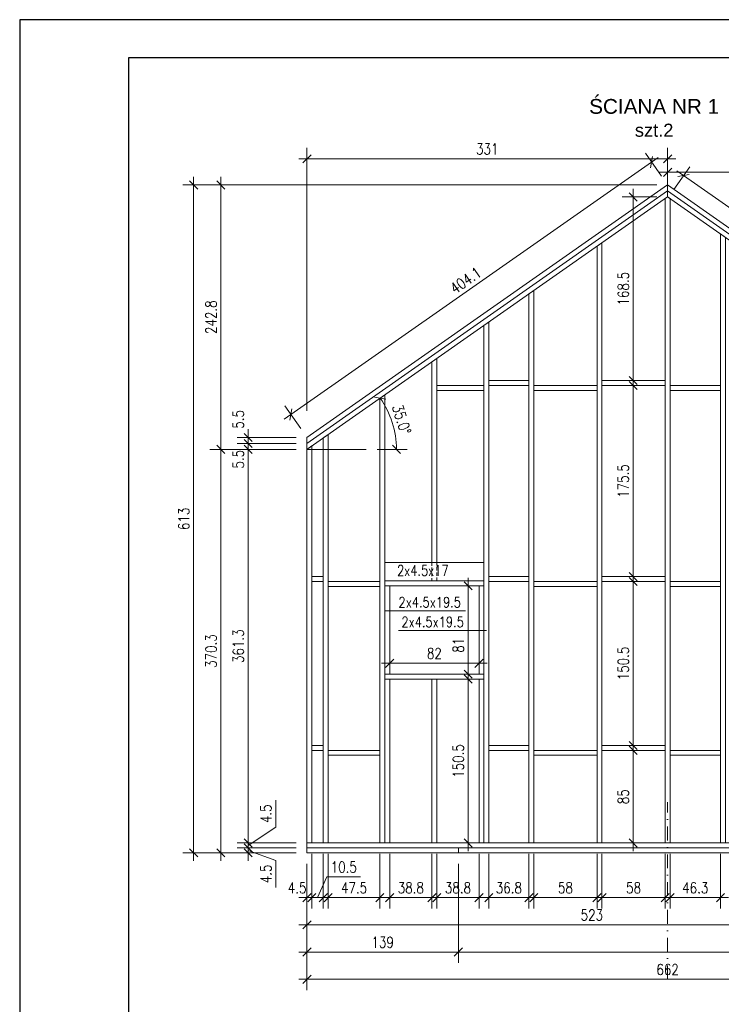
# Model space of a CAD drawing. Header units: inches. Extents: x 58893 to 70341, y -37691 to -31625.
# Tile 22 of 34: x 63440 to 64084, y -34602 to -33698. Entities that reach past the tile are written whole.
import ezdxf

# ---------------------------------------------------------------- set-up
doc = ezdxf.new("R2010")
doc.units = ezdxf.units.IN
doc.header["$MEASUREMENT"] = 0
doc.linetypes.add('DASHDOT', pattern=[25.4, 12.7, -6.35, 0, -6.35])
doc.linetypes.add('DASHED', pattern=[19.05, 12.7, -6.35])
doc.layers.add('_tabelka', color=4, linetype='Continuous')
for name, color, linetype, lineweight in [('Drewno', 2, 'Continuous', 20), ('Opisy', 4, 'Continuous', 20), ('Osie', 6, 'DASHDOT', 15), ('WYMIARY', 6, 'Continuous', 15)]:
    doc.layers.add(name, color=color, linetype=linetype, lineweight=lineweight)
doc.styles.add('1. Simplex', font='simplex.shx', dxfattribs={"width": 0.8})
doc.styles.add('Arial', font='arial.ttf')
doc.dimstyles.new('1_50', dxfattribs={"dimscale": 50, "dimtxt": 0.2, "dimasz": 0.15, "dimexe": 0.2, "dimexo": 0.2, "dimgap": 0.08, "dimtad": 1, "dimdec": 1, "dimzin": 9, "dimdsep": 46, "dimtxsty": '1. Simplex', "dimblk": 'OBLIQUE', "dimcen": 0.15, "dimdle": 0.15, "dimclrd": 256, "dimclre": 256, "dimclrt": 4, "dimadec": 1, "dimazin": 0, "dimtfac": 1, "dimtdec": 0, "dimtmove": 1, "dimatfit": 3, "dimfxl": 1, "dimlwd": -1, "dimlwe": -1, "dimarcsym": 0})

# ---------------------------------------------------------------- blocks, each defined once
blk = doc.blocks.new('_Oblique')
at = {"color": 0, "linetype": 'ByBlock', "lineweight": -2}
blk.add_line((-0.5, -0.5), (0.5, 0.5), dxfattribs=at)
blk = doc.blocks.new('*D311')
at = {"layer": 'Defpoints', "color": 0, "transparency": 16777216}
for p in [(63708.15, -34454.12), (63718.65, -34454.12), (63718.65, -34504.24)]:
    blk.add_point(p, dxfattribs=at)
at = {"layer": 'WYMIARY', "transparency": 16777216}
for p, q in [((63708.15, -34464.12), (63708.15, -34514.24)), ((63718.65, -34464.12), (63718.65, -34514.24)), ((63713.4, -34504.24), (63722.02, -34485.24)), ((63722.02, -34485.24), (63752.88, -34485.24)), ((63700.65, -34504.24), (63726.15, -34504.24))]:
    blk.add_line(p, q, dxfattribs=at)
at = {"layer": 'WYMIARY', "transparency": 16777216, "xscale": 7.5, "yscale": 7.5, "zscale": 7.5, "rotation": 180}
blk.add_blockref('_Oblique', (63708.15, -34504.24), dxfattribs=at)
at = {"layer": 'WYMIARY', "transparency": 16777216, "xscale": 7.5, "yscale": 7.5, "zscale": 7.5}
blk.add_blockref('_Oblique', (63718.65, -34504.24), dxfattribs=at)
at = {"layer": 'WYMIARY', "color": 4, "transparency": 16777216, "insert": (63737.45, -34476.24), "char_height": 10, "attachment_point": 5, "style": '1. Simplex'}
blk.add_mtext('10.5', dxfattribs=at)
blk = doc.blocks.new('*D312')
at = {"layer": 'Defpoints', "color": 0, "transparency": 16777216}
for p in [(63708.15, -34454.12), (63703.65, -34463.12), (63703.65, -34504.24)]:
    blk.add_point(p, dxfattribs=at)
at = {"layer": 'WYMIARY', "transparency": 16777216}
for p, q in [((63708.15, -34464.12), (63708.15, -34514.24)), ((63703.65, -34473.12), (63703.65, -34514.24)), ((63703.65, -34504.24), (63696.15, -34504.24)), ((63708.15, -34504.24), (63703.65, -34504.24)), ((63708.15, -34504.24), (63715.65, -34504.24))]:
    blk.add_line(p, q, dxfattribs=at)
at = {"layer": 'WYMIARY', "transparency": 16777216, "xscale": 7.5, "yscale": 7.5, "zscale": 7.5}
blk.add_blockref('_Oblique', (63703.65, -34504.24), dxfattribs=at)
at = {"layer": 'WYMIARY', "transparency": 16777216, "xscale": 7.5, "yscale": 7.5, "zscale": 7.5, "rotation": 180}
blk.add_blockref('_Oblique', (63708.15, -34504.24), dxfattribs=at)
at = {"layer": 'WYMIARY', "color": 4, "transparency": 16777216, "insert": (63694.65, -34495.24), "char_height": 10, "attachment_point": 5, "style": '1. Simplex'}
blk.add_mtext('4.5', dxfattribs=at)
blk = doc.blocks.new('*D313')
at = {"layer": 'Defpoints', "color": 0, "transparency": 16777216}
for p in [(64226.65, -34458.62), (63703.65, -34463.12), (63703.65, -34529.24)]:
    blk.add_point(p, dxfattribs=at)
at = {"layer": 'WYMIARY', "transparency": 16777216}
for p, q in [((64226.65, -34468.62), (64226.65, -34539.24)), ((63703.65, -34473.12), (63703.65, -34539.24)), ((64234.15, -34529.24), (63696.15, -34529.24))]:
    blk.add_line(p, q, dxfattribs=at)
at = {"layer": 'WYMIARY', "transparency": 16777216, "xscale": 7.5, "yscale": 7.5, "zscale": 7.5, "rotation": 180}
blk.add_blockref('_Oblique', (63703.65, -34529.24), dxfattribs=at)
at = {"layer": 'WYMIARY', "transparency": 16777216, "xscale": 7.5, "yscale": 7.5, "zscale": 7.5}
blk.add_blockref('_Oblique', (64226.65, -34529.24), dxfattribs=at)
at = {"layer": 'WYMIARY', "color": 4, "transparency": 16777216, "insert": (63965.15, -34520.24), "char_height": 10, "attachment_point": 5, "style": '1. Simplex'}
blk.add_mtext('523', dxfattribs=at)
blk = doc.blocks.new('*D314')
at = {"layer": 'Defpoints', "color": 0, "transparency": 16777216}
for p in [(63703.65, -34463.12), (63842.65, -34463.12), (63842.65, -34554.24)]:
    blk.add_point(p, dxfattribs=at)
at = {"layer": 'WYMIARY', "transparency": 16777216}
for p, q in [((63703.65, -34473.12), (63703.65, -34564.24)), ((63842.65, -34473.12), (63842.65, -34564.24)), ((63696.15, -34554.24), (63850.15, -34554.24))]:
    blk.add_line(p, q, dxfattribs=at)
at = {"layer": 'WYMIARY', "transparency": 16777216, "xscale": 7.5, "yscale": 7.5, "zscale": 7.5, "rotation": 180}
blk.add_blockref('_Oblique', (63703.65, -34554.24), dxfattribs=at)
at = {"layer": 'WYMIARY', "transparency": 16777216, "xscale": 7.5, "yscale": 7.5, "zscale": 7.5}
blk.add_blockref('_Oblique', (63842.65, -34554.24), dxfattribs=at)
at = {"layer": 'WYMIARY', "color": 4, "transparency": 16777216, "insert": (63773.15, -34545.24), "char_height": 10, "attachment_point": 5, "style": '1. Simplex'}
blk.add_mtext('139', dxfattribs=at)
blk = doc.blocks.new('*D315')
at = {"layer": 'Defpoints', "color": 0, "transparency": 16777216}
for p in [(63703.65, -34463.12), (64365.65, -34463.12), (64365.65, -34579.24)]:
    blk.add_point(p, dxfattribs=at)
at = {"layer": 'WYMIARY', "transparency": 16777216}
for p, q in [((63703.65, -34473.12), (63703.65, -34589.24)), ((64365.65, -34473.12), (64365.65, -34589.24)), ((63696.15, -34579.24), (64373.15, -34579.24))]:
    blk.add_line(p, q, dxfattribs=at)
at = {"layer": 'WYMIARY', "transparency": 16777216, "xscale": 7.5, "yscale": 7.5, "zscale": 7.5, "rotation": 180}
blk.add_blockref('_Oblique', (63703.65, -34579.24), dxfattribs=at)
at = {"layer": 'WYMIARY', "transparency": 16777216, "xscale": 7.5, "yscale": 7.5, "zscale": 7.5}
blk.add_blockref('_Oblique', (64365.65, -34579.24), dxfattribs=at)
at = {"layer": 'WYMIARY', "color": 4, "transparency": 16777216, "insert": (64034.65, -34570.24), "char_height": 10, "attachment_point": 5, "style": '1. Simplex'}
blk.add_mtext('662', dxfattribs=at)
blk = doc.blocks.new('*D317')
at = {"layer": 'Defpoints', "color": 0, "transparency": 16777216}
for p in [(63842.65, -34463.12), (64365.65, -34463.12), (64365.65, -34554.24)]:
    blk.add_point(p, dxfattribs=at)
at = {"layer": 'WYMIARY', "transparency": 16777216}
for p, q in [((63842.65, -34473.12), (63842.65, -34564.24)), ((64365.65, -34473.12), (64365.65, -34564.24)), ((63835.15, -34554.24), (64373.15, -34554.24))]:
    blk.add_line(p, q, dxfattribs=at)
at = {"layer": 'WYMIARY', "transparency": 16777216, "xscale": 7.5, "yscale": 7.5, "zscale": 7.5, "rotation": 180}
blk.add_blockref('_Oblique', (63842.65, -34554.24), dxfattribs=at)
at = {"layer": 'WYMIARY', "transparency": 16777216, "xscale": 7.5, "yscale": 7.5, "zscale": 7.5}
blk.add_blockref('_Oblique', (64365.65, -34554.24), dxfattribs=at)
at = {"layer": 'WYMIARY', "color": 4, "transparency": 16777216, "insert": (64104.15, -34545.24), "char_height": 10, "attachment_point": 5, "style": '1. Simplex'}
blk.add_mtext('523', dxfattribs=at)
blk = doc.blocks.new('*D318')
at = {"layer": 'Defpoints', "color": 0, "transparency": 16777216}
for p in [(63723.15, -34454.12), (63770.6, -34454.12), (63770.6, -34504.24)]:
    blk.add_point(p, dxfattribs=at)
at = {"layer": 'WYMIARY', "transparency": 16777216}
for p, q in [((63723.15, -34464.12), (63723.15, -34514.24)), ((63770.6, -34464.12), (63770.6, -34514.24)), ((63715.65, -34504.24), (63778.1, -34504.24))]:
    blk.add_line(p, q, dxfattribs=at)
at = {"layer": 'WYMIARY', "transparency": 16777216, "xscale": 7.5, "yscale": 7.5, "zscale": 7.5, "rotation": 180}
blk.add_blockref('_Oblique', (63723.15, -34504.24), dxfattribs=at)
at = {"layer": 'WYMIARY', "transparency": 16777216, "xscale": 7.5, "yscale": 7.5, "zscale": 7.5}
blk.add_blockref('_Oblique', (63770.6, -34504.24), dxfattribs=at)
at = {"layer": 'WYMIARY', "color": 4, "transparency": 16777216, "insert": (63746.87, -34495.24), "char_height": 10, "attachment_point": 5, "style": '1. Simplex'}
blk.add_mtext('47.5', dxfattribs=at)
blk = doc.blocks.new('*D319')
at = {"layer": 'Defpoints', "color": 0, "transparency": 16777216}
for p in [(63779.6, -34454.12), (63818.35, -34454.12), (63818.35, -34504.24)]:
    blk.add_point(p, dxfattribs=at)
at = {"layer": 'WYMIARY', "transparency": 16777216}
for p, q in [((63779.6, -34464.12), (63779.6, -34514.24)), ((63818.35, -34464.12), (63818.35, -34514.24)), ((63772.1, -34504.24), (63825.85, -34504.24))]:
    blk.add_line(p, q, dxfattribs=at)
at = {"layer": 'WYMIARY', "transparency": 16777216, "xscale": 7.5, "yscale": 7.5, "zscale": 7.5, "rotation": 180}
blk.add_blockref('_Oblique', (63779.6, -34504.24), dxfattribs=at)
at = {"layer": 'WYMIARY', "transparency": 16777216, "xscale": 7.5, "yscale": 7.5, "zscale": 7.5}
blk.add_blockref('_Oblique', (63818.35, -34504.24), dxfattribs=at)
at = {"layer": 'WYMIARY', "color": 4, "transparency": 16777216, "insert": (63798.97, -34495.24), "char_height": 10, "attachment_point": 5, "style": '1. Simplex'}
blk.add_mtext('38.8', dxfattribs=at)
blk = doc.blocks.new('*D320')
at = {"layer": 'Defpoints', "color": 0, "transparency": 16777216}
for p in [(63822.85, -34454.12), (63861.6, -34454.12), (63861.6, -34504.24)]:
    blk.add_point(p, dxfattribs=at)
at = {"layer": 'WYMIARY', "transparency": 16777216}
for p, q in [((63822.85, -34464.12), (63822.85, -34514.24)), ((63861.6, -34464.12), (63861.6, -34514.24)), ((63815.35, -34504.24), (63869.1, -34504.24))]:
    blk.add_line(p, q, dxfattribs=at)
at = {"layer": 'WYMIARY', "transparency": 16777216, "xscale": 7.5, "yscale": 7.5, "zscale": 7.5, "rotation": 180}
blk.add_blockref('_Oblique', (63822.85, -34504.24), dxfattribs=at)
at = {"layer": 'WYMIARY', "transparency": 16777216, "xscale": 7.5, "yscale": 7.5, "zscale": 7.5}
blk.add_blockref('_Oblique', (63861.6, -34504.24), dxfattribs=at)
at = {"layer": 'WYMIARY', "color": 4, "transparency": 16777216, "insert": (63842.22, -34495.24), "char_height": 10, "attachment_point": 5, "style": '1. Simplex'}
blk.add_mtext('38.8', dxfattribs=at)
blk = doc.blocks.new('*D321')
at = {"layer": 'Defpoints', "color": 0, "transparency": 16777216}
for p in [(63870.6, -34454.12), (63907.4, -34454.12), (63907.4, -34504.24)]:
    blk.add_point(p, dxfattribs=at)
at = {"layer": 'WYMIARY', "transparency": 16777216}
for p, q in [((63870.6, -34464.12), (63870.6, -34514.24)), ((63907.4, -34464.12), (63907.4, -34514.24)), ((63863.1, -34504.24), (63914.9, -34504.24))]:
    blk.add_line(p, q, dxfattribs=at)
at = {"layer": 'WYMIARY', "transparency": 16777216, "xscale": 7.5, "yscale": 7.5, "zscale": 7.5, "rotation": 180}
blk.add_blockref('_Oblique', (63870.6, -34504.24), dxfattribs=at)
at = {"layer": 'WYMIARY', "transparency": 16777216, "xscale": 7.5, "yscale": 7.5, "zscale": 7.5}
blk.add_blockref('_Oblique', (63907.4, -34504.24), dxfattribs=at)
at = {"layer": 'WYMIARY', "color": 4, "transparency": 16777216, "insert": (63889, -34495.24), "char_height": 10, "attachment_point": 5, "style": '1. Simplex'}
blk.add_mtext('36.8', dxfattribs=at)
blk = doc.blocks.new('*D322')
at = {"layer": 'Defpoints', "color": 0, "transparency": 16777216}
for p in [(63911.9, -34454.12), (63969.9, -34454.12), (63969.9, -34504.24)]:
    blk.add_point(p, dxfattribs=at)
at = {"layer": 'WYMIARY', "transparency": 16777216}
for p, q in [((63911.9, -34464.12), (63911.9, -34514.24)), ((63969.9, -34464.12), (63969.9, -34514.24)), ((63904.4, -34504.24), (63977.4, -34504.24))]:
    blk.add_line(p, q, dxfattribs=at)
at = {"layer": 'WYMIARY', "transparency": 16777216, "xscale": 7.5, "yscale": 7.5, "zscale": 7.5, "rotation": 180}
blk.add_blockref('_Oblique', (63911.9, -34504.24), dxfattribs=at)
at = {"layer": 'WYMIARY', "transparency": 16777216, "xscale": 7.5, "yscale": 7.5, "zscale": 7.5}
blk.add_blockref('_Oblique', (63969.9, -34504.24), dxfattribs=at)
at = {"layer": 'WYMIARY', "color": 4, "transparency": 16777216, "insert": (63940.9, -34495.24), "char_height": 10, "attachment_point": 5, "style": '1. Simplex'}
blk.add_mtext('58', dxfattribs=at)
blk = doc.blocks.new('*D323')
at = {"layer": 'Defpoints', "color": 0, "transparency": 16777216}
for p in [(63974.4, -34454.12), (64032.4, -34454.12), (64032.4, -34504.24)]:
    blk.add_point(p, dxfattribs=at)
at = {"layer": 'WYMIARY', "transparency": 16777216}
for p, q in [((63974.4, -34464.12), (63974.4, -34514.24)), ((64032.4, -34464.12), (64032.4, -34514.24)), ((63966.9, -34504.24), (64039.9, -34504.24))]:
    blk.add_line(p, q, dxfattribs=at)
at = {"layer": 'WYMIARY', "transparency": 16777216, "xscale": 7.5, "yscale": 7.5, "zscale": 7.5, "rotation": 180}
blk.add_blockref('_Oblique', (63974.4, -34504.24), dxfattribs=at)
at = {"layer": 'WYMIARY', "transparency": 16777216, "xscale": 7.5, "yscale": 7.5, "zscale": 7.5}
blk.add_blockref('_Oblique', (64032.4, -34504.24), dxfattribs=at)
at = {"layer": 'WYMIARY', "color": 4, "transparency": 16777216, "insert": (64003.4, -34495.24), "char_height": 10, "attachment_point": 5, "style": '1. Simplex'}
blk.add_mtext('58', dxfattribs=at)
blk = doc.blocks.new('*D324')
at = {"layer": 'Defpoints', "color": 0, "transparency": 16777216}
for p in [(64036.9, -34454.12), (64083.2, -34454.12), (64083.2, -34504.24)]:
    blk.add_point(p, dxfattribs=at)
at = {"layer": 'WYMIARY', "transparency": 16777216}
for p, q in [((64036.9, -34464.12), (64036.9, -34514.24)), ((64083.2, -34464.12), (64083.2, -34514.24)), ((64029.4, -34504.24), (64090.7, -34504.24))]:
    blk.add_line(p, q, dxfattribs=at)
at = {"layer": 'WYMIARY', "transparency": 16777216, "xscale": 7.5, "yscale": 7.5, "zscale": 7.5, "rotation": 180}
blk.add_blockref('_Oblique', (64036.9, -34504.24), dxfattribs=at)
at = {"layer": 'WYMIARY', "transparency": 16777216, "xscale": 7.5, "yscale": 7.5, "zscale": 7.5}
blk.add_blockref('_Oblique', (64083.2, -34504.24), dxfattribs=at)
at = {"layer": 'WYMIARY', "color": 4, "transparency": 16777216, "insert": (64060.05, -34495.24), "char_height": 10, "attachment_point": 5, "style": '1. Simplex'}
blk.add_mtext('46.3', dxfattribs=at)
blk = doc.blocks.new('*D331')
at = {"layer": 'Defpoints', "color": 0, "transparency": 16777216}
for p in [(63649.65, -34458.62), (63703.65, -34458.62), (63703.65, -34463.12)]:
    blk.add_point(p, dxfattribs=at)
at = {"layer": 'WYMIARY', "transparency": 16777216}
for p, q in [((63649.65, -34458.62), (63649.65, -34451.12)), ((63693.65, -34458.62), (63639.65, -34458.62)), ((63649.65, -34463.12), (63649.65, -34458.62)), ((63649.65, -34463.12), (63649.65, -34458.62)), ((63649.65, -34460.87), (63675.05, -34470.17)), ((63693.65, -34463.12), (63639.65, -34463.12)), ((63649.65, -34463.12), (63649.65, -34470.62)), ((63675.05, -34470.17), (63675.05, -34494.93))]:
    blk.add_line(p, q, dxfattribs=at)
at = {"layer": 'WYMIARY', "transparency": 16777216, "xscale": 7.5, "yscale": 7.5, "zscale": 7.5}
for p, rotation in [((63649.65, -34458.62), 270), ((63649.65, -34463.12), 90)]:
    blk.add_blockref('_Oblique', p, dxfattribs=dict(at, rotation=rotation))
at = {"layer": 'WYMIARY', "color": 4, "transparency": 16777216, "insert": (63666.05, -34482.55), "char_height": 10, "attachment_point": 5, "rotation": 90, "style": '1. Simplex'}
blk.add_mtext('4.5', dxfattribs=at)
blk = doc.blocks.new('*D332')
at = {"layer": 'Defpoints', "color": 0, "transparency": 16777216}
for p in [(63649.65, -34454.12), (63703.65, -34454.12), (63703.65, -34458.62)]:
    blk.add_point(p, dxfattribs=at)
at = {"layer": 'WYMIARY', "transparency": 16777216}
for p, q in [((63675.05, -34439.67), (63675.05, -34414.91)), ((63649.65, -34456.37), (63675.05, -34439.67)), ((63649.65, -34454.12), (63649.65, -34446.62)), ((63693.65, -34454.12), (63639.65, -34454.12)), ((63693.65, -34458.62), (63639.65, -34458.62)), ((63649.65, -34458.62), (63649.65, -34454.12)), ((63649.65, -34458.62), (63649.65, -34454.12)), ((63649.65, -34458.62), (63649.65, -34466.12))]:
    blk.add_line(p, q, dxfattribs=at)
at = {"layer": 'WYMIARY', "transparency": 16777216, "xscale": 7.5, "yscale": 7.5, "zscale": 7.5}
for p, rotation in [((63649.65, -34454.12), 270), ((63649.65, -34458.62), 90)]:
    blk.add_blockref('_Oblique', p, dxfattribs=dict(at, rotation=rotation))
at = {"layer": 'WYMIARY', "color": 4, "transparency": 16777216, "insert": (63666.05, -34427.29), "char_height": 10, "attachment_point": 5, "rotation": 90, "style": '1. Simplex'}
blk.add_mtext('4.5', dxfattribs=at)
blk = doc.blocks.new('*D333')
at = {"layer": 'Defpoints', "color": 0, "transparency": 16777216}
for p in [(63649.65, -34092.85), (63703.65, -34092.85), (63703.65, -34454.12)]:
    blk.add_point(p, dxfattribs=at)
at = {"layer": 'WYMIARY', "transparency": 16777216}
for p, q in [((63649.65, -34461.62), (63649.65, -34085.35)), ((63693.65, -34092.85), (63639.65, -34092.85)), ((63693.65, -34454.12), (63639.65, -34454.12))]:
    blk.add_line(p, q, dxfattribs=at)
at = {"layer": 'WYMIARY', "transparency": 16777216, "xscale": 7.5, "yscale": 7.5, "zscale": 7.5}
for p, rotation in [((63649.65, -34092.85), 90), ((63649.65, -34454.12), 270)]:
    blk.add_blockref('_Oblique', p, dxfattribs=dict(at, rotation=rotation))
at = {"layer": 'WYMIARY', "color": 4, "transparency": 16777216, "insert": (63640.65, -34273.48), "char_height": 10, "attachment_point": 5, "rotation": 90, "style": '1. Simplex'}
blk.add_mtext('361.3', dxfattribs=at)
blk = doc.blocks.new('*D334')
at = {"layer": 'Defpoints', "color": 0, "transparency": 16777216}
for p in [(63649.65, -34081.86), (63703.65, -34081.86), (63703.65, -34087.35)]:
    blk.add_point(p, dxfattribs=at)
at = {"layer": 'WYMIARY', "transparency": 16777216}
for p, q in [((63649.65, -34081.86), (63649.65, -34074.36)), ((63693.65, -34081.86), (63639.65, -34081.86)), ((63693.65, -34087.35), (63639.65, -34087.35)), ((63649.65, -34087.35), (63649.65, -34081.86)), ((63649.65, -34087.35), (63649.65, -34094.85))]:
    blk.add_line(p, q, dxfattribs=at)
at = {"layer": 'WYMIARY', "transparency": 16777216, "xscale": 7.5, "yscale": 7.5, "zscale": 7.5}
for p, rotation in [((63649.65, -34081.86), 270), ((63649.65, -34087.35), 90)]:
    blk.add_blockref('_Oblique', p, dxfattribs=dict(at, rotation=rotation))
at = {"layer": 'WYMIARY', "color": 4, "transparency": 16777216, "insert": (63640.65, -34065.27), "char_height": 10, "attachment_point": 5, "rotation": 90, "style": '1. Simplex'}
blk.add_mtext('5.5', dxfattribs=at)
blk = doc.blocks.new('*D335')
at = {"layer": 'Defpoints', "color": 0, "transparency": 16777216}
for p in [(63703.65, -34087.35), (63649.65, -34092.85), (63703.65, -34092.85)]:
    blk.add_point(p, dxfattribs=at)
at = {"layer": 'WYMIARY', "transparency": 16777216}
for p, q in [((63649.65, -34087.35), (63649.65, -34079.85)), ((63693.65, -34087.35), (63639.65, -34087.35)), ((63649.65, -34087.35), (63649.65, -34092.85)), ((63693.65, -34092.85), (63639.65, -34092.85)), ((63649.65, -34092.85), (63649.65, -34100.35))]:
    blk.add_line(p, q, dxfattribs=at)
at = {"layer": 'WYMIARY', "transparency": 16777216, "xscale": 7.5, "yscale": 7.5, "zscale": 7.5}
for p, rotation in [((63649.65, -34087.35), 270), ((63649.65, -34092.85), 90)]:
    blk.add_blockref('_Oblique', p, dxfattribs=dict(at, rotation=rotation))
at = {"layer": 'WYMIARY', "color": 4, "transparency": 16777216, "insert": (63640.65, -34101.85), "char_height": 10, "attachment_point": 5, "rotation": 90, "style": '1. Simplex'}
blk.add_mtext('5.5', dxfattribs=at)
blk = doc.blocks.new('*D336')
at = {"layer": 'Defpoints', "color": 0, "transparency": 16777216}
for p in [(63624.65, -34092.85), (63703.65, -34092.85), (63703.65, -34463.12)]:
    blk.add_point(p, dxfattribs=at)
at = {"layer": 'WYMIARY', "transparency": 16777216}
for p, q in [((63624.65, -34470.62), (63624.65, -34085.35)), ((63693.65, -34092.85), (63614.65, -34092.85)), ((63693.65, -34463.12), (63614.65, -34463.12))]:
    blk.add_line(p, q, dxfattribs=at)
at = {"layer": 'WYMIARY', "transparency": 16777216, "xscale": 7.5, "yscale": 7.5, "zscale": 7.5}
for p, rotation in [((63624.65, -34092.85), 90), ((63624.65, -34463.12), 270)]:
    blk.add_blockref('_Oblique', p, dxfattribs=dict(at, rotation=rotation))
at = {"layer": 'WYMIARY', "color": 4, "transparency": 16777216, "insert": (63615.65, -34277.98), "char_height": 10, "attachment_point": 5, "rotation": 90, "style": '1. Simplex'}
blk.add_mtext('370.3', dxfattribs=at)
blk = doc.blocks.new('*D337')
at = {"layer": 'Defpoints', "color": 0, "transparency": 16777216}
for p in [(63624.65, -33850.09), (64034.65, -33850.09), (63703.65, -34092.85)]:
    blk.add_point(p, dxfattribs=at)
at = {"layer": 'WYMIARY', "transparency": 16777216}
for p, q in [((63624.65, -34100.35), (63624.65, -33842.59)), ((64024.65, -33850.09), (63614.65, -33850.09)), ((63693.65, -34092.85), (63614.65, -34092.85))]:
    blk.add_line(p, q, dxfattribs=at)
at = {"layer": 'WYMIARY', "transparency": 16777216, "xscale": 7.5, "yscale": 7.5, "zscale": 7.5}
for p, rotation in [((63624.65, -33850.09), 90), ((63624.65, -34092.85), 270)]:
    blk.add_blockref('_Oblique', p, dxfattribs=dict(at, rotation=rotation))
at = {"layer": 'WYMIARY', "color": 4, "transparency": 16777216, "insert": (63615.65, -33971.47), "char_height": 10, "attachment_point": 5, "rotation": 90, "style": '1. Simplex'}
blk.add_mtext('242.8', dxfattribs=at)
blk = doc.blocks.new('*D338')
at = {"layer": 'Defpoints', "color": 0, "transparency": 16777216}
for p in [(64019.99, -33829.16), (64034.65, -33850.09), (63703.65, -34081.86)]:
    blk.add_point(p, dxfattribs=at)
at = {"layer": 'WYMIARY', "transparency": 16777216}
for p, q in [((63682.85, -34065.23), (64026.13, -33824.86)), ((64028.91, -33841.9), (64014.25, -33820.97)), ((63697.91, -34073.67), (63683.25, -34052.74))]:
    blk.add_line(p, q, dxfattribs=at)
at = {"layer": 'WYMIARY', "transparency": 16777216, "xscale": 7.5, "yscale": 7.5, "zscale": 7.5}
for p, rotation in [((64019.99, -33829.16), 35.00000000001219), ((63688.99, -34060.93), 215.0000000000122)]:
    blk.add_blockref('_Oblique', p, dxfattribs=dict(at, rotation=rotation))
at = {"layer": 'WYMIARY', "color": 4, "transparency": 16777216, "insert": (63849.33, -33937.67), "char_height": 10, "attachment_point": 5, "rotation": 35, "style": '1. Simplex'}
blk.add_mtext('404.1', dxfattribs=at)
blk = doc.blocks.new('*D339')
at = {"layer": 'Defpoints', "color": 0, "transparency": 16777216}
for p in [(64034.65, -33826.09), (64034.65, -33850.09), (63703.65, -34067.53)]:
    blk.add_point(p, dxfattribs=at)
at = {"layer": 'WYMIARY', "transparency": 16777216}
for p, q in [((63703.65, -34057.53), (63703.65, -33816.09)), ((64034.65, -33840.09), (64034.65, -33816.09)), ((63696.15, -33826.09), (64042.15, -33826.09))]:
    blk.add_line(p, q, dxfattribs=at)
at = {"layer": 'WYMIARY', "transparency": 16777216, "xscale": 7.5, "yscale": 7.5, "zscale": 7.5, "rotation": 180}
blk.add_blockref('_Oblique', (63703.65, -33826.09), dxfattribs=at)
at = {"layer": 'WYMIARY', "transparency": 16777216, "xscale": 7.5, "yscale": 7.5, "zscale": 7.5}
blk.add_blockref('_Oblique', (64034.65, -33826.09), dxfattribs=at)
at = {"layer": 'WYMIARY', "color": 4, "transparency": 16777216, "insert": (63869.15, -33817.09), "char_height": 10, "attachment_point": 5, "style": '1. Simplex'}
blk.add_mtext('331', dxfattribs=at)
blk = doc.blocks.new('*D340')
at = {"layer": 'Defpoints', "color": 0, "transparency": 16777216}
for p in [(63846.6, -34303.62), (63851.6, -34303.62), (63846.6, -34454.12)]:
    blk.add_point(p, dxfattribs=at)
at = {"layer": 'WYMIARY', "transparency": 16777216}
for p, q in [((63851.6, -34461.62), (63851.6, -34296.12)), ((63856.6, -34303.62), (63861.6, -34303.62)), ((63856.6, -34454.12), (63861.6, -34454.12))]:
    blk.add_line(p, q, dxfattribs=at)
at = {"layer": 'WYMIARY', "transparency": 16777216, "xscale": 7.5, "yscale": 7.5, "zscale": 7.5}
for p, rotation in [((63851.6, -34303.62), 90), ((63851.6, -34454.12), 270)]:
    blk.add_blockref('_Oblique', p, dxfattribs=dict(at, rotation=rotation))
at = {"layer": 'WYMIARY', "color": 4, "transparency": 16777216, "insert": (63842.6, -34378.87), "char_height": 10, "attachment_point": 5, "rotation": 90, "style": '1. Simplex'}
blk.add_mtext('150.5', dxfattribs=at)
blk = doc.blocks.new('*D341')
at = {"layer": 'Defpoints', "color": 0, "transparency": 16777216}
for p in [(63851.6, -34218.12), (63861.6, -34218.12), (63862.56, -34299.12)]:
    blk.add_point(p, dxfattribs=at)
at = {"layer": 'WYMIARY', "transparency": 16777216}
for p, q in [((63851.6, -34306.62), (63851.6, -34210.62)), ((63851.6, -34218.12), (63841.6, -34218.12)), ((63852.56, -34299.12), (63841.6, -34299.12))]:
    blk.add_line(p, q, dxfattribs=at)
at = {"layer": 'WYMIARY', "transparency": 16777216, "xscale": 7.5, "yscale": 7.5, "zscale": 7.5}
for p, rotation in [((63851.6, -34218.12), 90), ((63851.6, -34299.12), 270)]:
    blk.add_blockref('_Oblique', p, dxfattribs=dict(at, rotation=rotation))
at = {"layer": 'WYMIARY', "color": 4, "transparency": 16777216, "insert": (63842.6, -34272.62), "char_height": 10, "attachment_point": 5, "rotation": 90, "style": '1. Simplex'}
blk.add_mtext('81', dxfattribs=at)
blk = doc.blocks.new('*D344')
at = {"layer": 'Defpoints', "color": 0, "transparency": 16777216}
for p in [(63599.65, -33850.09), (64034.65, -33850.09), (63703.65, -34463.12)]:
    blk.add_point(p, dxfattribs=at)
at = {"layer": 'WYMIARY', "transparency": 16777216}
for p, q in [((63599.65, -34470.62), (63599.65, -33842.59)), ((64024.65, -33850.09), (63589.65, -33850.09)), ((63693.65, -34463.12), (63589.65, -34463.12))]:
    blk.add_line(p, q, dxfattribs=at)
at = {"layer": 'WYMIARY', "transparency": 16777216, "xscale": 7.5, "yscale": 7.5, "zscale": 7.5}
for p, rotation in [((63599.65, -33850.09), 90), ((63599.65, -34463.12), 270)]:
    blk.add_blockref('_Oblique', p, dxfattribs=dict(at, rotation=rotation))
at = {"layer": 'WYMIARY', "color": 4, "transparency": 16777216, "insert": (63590.65, -34156.6), "char_height": 10, "attachment_point": 5, "rotation": 90, "style": '1. Simplex'}
blk.add_mtext('613', dxfattribs=at)
blk = doc.blocks.new('*D349')
at = {"layer": 'Defpoints', "color": 0, "transparency": 16777216}
for p in [(63779.6, -34289.14), (63861.6, -34289.14), (63861.6, -34299.12)]:
    blk.add_point(p, dxfattribs=at)
at = {"layer": 'WYMIARY', "transparency": 16777216}
for p, q in [((63779.6, -34279.14), (63779.6, -34279.14)), ((63861.6, -34289.12), (63861.6, -34279.14)), ((63772.1, -34289.14), (63869.1, -34289.14))]:
    blk.add_line(p, q, dxfattribs=at)
at = {"layer": 'WYMIARY', "transparency": 16777216, "xscale": 7.5, "yscale": 7.5, "zscale": 7.5, "rotation": 180}
blk.add_blockref('_Oblique', (63779.6, -34289.14), dxfattribs=at)
at = {"layer": 'WYMIARY', "transparency": 16777216, "xscale": 7.5, "yscale": 7.5, "zscale": 7.5}
blk.add_blockref('_Oblique', (63861.6, -34289.14), dxfattribs=at)
at = {"layer": 'WYMIARY', "color": 4, "transparency": 16777216, "insert": (63820.6, -34280.14), "char_height": 10, "attachment_point": 5, "style": '1. Simplex'}
blk.add_mtext('82', dxfattribs=at)
blk = doc.blocks.new('*D405')
at = {"layer": 'Defpoints', "color": 0, "transparency": 16777216}
for p in [(64034.65, -33861.08), (63784.07, -34076.24), (63703.65, -34092.85), (63703.65, -34092.85), (63758.11, -34092.85)]:
    blk.add_point(p, dxfattribs=at)
at = {"layer": 'WYMIARY', "transparency": 16777216}
blk.add_line((63768.11, -34092.85), (63795.77, -34092.85), dxfattribs=at)
blk.add_arc((63703.65, -34092.85), 82.12, 360, 35, dxfattribs=at)
at = {"layer": 'WYMIARY', "transparency": 16777216, "xscale": 7.5, "yscale": 7.5, "zscale": 7.5}
for p, rotation in [((63770.92, -34045.74), 125.0000000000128), ((63785.77, -34092.85), 269.9999999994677)]:
    blk.add_blockref('_Oblique', p, dxfattribs=dict(at, rotation=rotation))
at = {"layer": 'WYMIARY', "color": 4, "transparency": 16777216, "insert": (63790.55, -34065.44), "char_height": 10, "attachment_point": 5, "rotation": 287.5, "style": '1. Simplex'}
blk.add_mtext('35.0°', dxfattribs=at)
blk = doc.blocks.new('*D406')
at = {"layer": 'Defpoints', "color": 0, "transparency": 16777216}
for p in [(64003, -34369.12), (64003, -34369.12), (64003, -34454.12)]:
    blk.add_point(p, dxfattribs=at)
at = {"layer": 'WYMIARY', "transparency": 16777216}
blk.add_line((64003, -34461.62), (64003, -34361.62), dxfattribs=at)
at = {"layer": 'WYMIARY', "transparency": 16777216, "xscale": 7.5, "yscale": 7.5, "zscale": 7.5}
for p, rotation in [((64003, -34369.12), 90), ((64003, -34454.12), 270)]:
    blk.add_blockref('_Oblique', p, dxfattribs=dict(at, rotation=rotation))
at = {"layer": 'WYMIARY', "color": 4, "transparency": 16777216, "insert": (63994, -34411.62), "char_height": 10, "attachment_point": 5, "rotation": 90, "style": '1. Simplex'}
blk.add_mtext('85', dxfattribs=at)
blk = doc.blocks.new('*D407')
at = {"layer": 'Defpoints', "color": 0, "transparency": 16777216}
for p in [(63995, -34214.12), (64003, -34214.12), (63995, -34364.62)]:
    blk.add_point(p, dxfattribs=at)
at = {"layer": 'WYMIARY', "transparency": 16777216}
for p, q in [((64003, -34372.12), (64003, -34206.62)), ((64005, -34214.12), (64013, -34214.12)), ((64005, -34364.62), (64013, -34364.62))]:
    blk.add_line(p, q, dxfattribs=at)
at = {"layer": 'WYMIARY', "transparency": 16777216, "xscale": 7.5, "yscale": 7.5, "zscale": 7.5}
for p, rotation in [((64003, -34214.12), 90), ((64003, -34364.62), 270)]:
    blk.add_blockref('_Oblique', p, dxfattribs=dict(at, rotation=rotation))
at = {"layer": 'WYMIARY', "color": 4, "transparency": 16777216, "insert": (63994, -34289.37), "char_height": 10, "attachment_point": 5, "rotation": 90, "style": '1. Simplex'}
blk.add_mtext('150.5', dxfattribs=at)
blk = doc.blocks.new('*D408')
at = {"layer": 'Defpoints', "color": 0, "transparency": 16777216}
for p in [(63995, -34034.12), (64003, -34034.12), (63995, -34209.62)]:
    blk.add_point(p, dxfattribs=at)
at = {"layer": 'WYMIARY', "transparency": 16777216}
for p, q in [((64003, -34217.12), (64003, -34026.62)), ((64005, -34034.12), (64013, -34034.12)), ((64005, -34209.62), (64013, -34209.62))]:
    blk.add_line(p, q, dxfattribs=at)
at = {"layer": 'WYMIARY', "transparency": 16777216, "xscale": 7.5, "yscale": 7.5, "zscale": 7.5}
for p, rotation in [((64003, -34034.12), 90), ((64003, -34209.62), 270)]:
    blk.add_blockref('_Oblique', p, dxfattribs=dict(at, rotation=rotation))
at = {"layer": 'WYMIARY', "color": 4, "transparency": 16777216, "insert": (63994, -34121.87), "char_height": 10, "attachment_point": 5, "rotation": 90, "style": '1. Simplex'}
blk.add_mtext('175.5', dxfattribs=at)
blk = doc.blocks.new('*D409')
at = {"layer": 'Defpoints', "color": 0, "transparency": 16777216}
for p in [(64003, -33861.08), (64034.65, -33861.08), (64009, -34029.62)]:
    blk.add_point(p, dxfattribs=at)
at = {"layer": 'WYMIARY', "transparency": 16777216}
for p, q in [((64003, -34037.12), (64003, -33853.58)), ((64024.65, -33861.08), (63993, -33861.08)), ((63999, -34029.62), (63993, -34029.62))]:
    blk.add_line(p, q, dxfattribs=at)
at = {"layer": 'WYMIARY', "transparency": 16777216, "xscale": 7.5, "yscale": 7.5, "zscale": 7.5}
for p, rotation in [((64003, -33861.08), 90), ((64003, -34029.62), 270)]:
    blk.add_blockref('_Oblique', p, dxfattribs=dict(at, rotation=rotation))
at = {"layer": 'WYMIARY', "color": 4, "transparency": 16777216, "insert": (63994, -33945.35), "char_height": 10, "attachment_point": 5, "rotation": 90, "style": '1. Simplex'}
blk.add_mtext('168.5', dxfattribs=at)
blk = doc.blocks.new('*D410')
at = {"layer": 'Defpoints', "color": 0, "transparency": 16777216}
for p in [(64049.3, -33841.56), (64034.65, -33862.49), (64365.65, -34094.26)]:
    blk.add_point(p, dxfattribs=at)
at = {"layer": 'WYMIARY', "transparency": 16777216}
for p, q in [((64040.38, -33854.3), (64055.04, -33833.37)), ((64386.45, -34077.63), (64043.16, -33837.26)), ((64371.38, -34086.07), (64386.04, -34065.14))]:
    blk.add_line(p, q, dxfattribs=at)
at = {"layer": 'WYMIARY', "transparency": 16777216, "xscale": 7.5, "yscale": 7.5, "zscale": 7.5}
for p, rotation in [((64049.3, -33841.56), 144.9999999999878), ((64380.3, -34073.33), 324.9999999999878)]:
    blk.add_blockref('_Oblique', p, dxfattribs=dict(at, rotation=rotation))
at = {"layer": 'WYMIARY', "color": 4, "transparency": 16777216, "insert": (64219.96, -33950.07), "char_height": 10, "attachment_point": 5, "rotation": 325, "style": '1. Simplex'}
blk.add_mtext('404.1', dxfattribs=at)
blk = doc.blocks.new('*D411')
at = {"layer": 'Defpoints', "color": 0, "transparency": 16777216}
for p in [(64034.65, -33838.49), (64034.65, -33862.49), (64365.65, -34094.26)]:
    blk.add_point(p, dxfattribs=at)
at = {"layer": 'WYMIARY', "transparency": 16777216}
for p, q in [((64034.65, -33852.49), (64034.65, -33828.49)), ((64365.65, -34084.26), (64365.65, -33828.49)), ((64373.15, -33838.49), (64027.15, -33838.49))]:
    blk.add_line(p, q, dxfattribs=at)
at = {"layer": 'WYMIARY', "transparency": 16777216, "xscale": 7.5, "yscale": 7.5, "zscale": 7.5, "rotation": 180}
blk.add_blockref('_Oblique', (64034.65, -33838.49), dxfattribs=at)
at = {"layer": 'WYMIARY', "transparency": 16777216, "xscale": 7.5, "yscale": 7.5, "zscale": 7.5}
blk.add_blockref('_Oblique', (64365.65, -33838.49), dxfattribs=at)
at = {"layer": 'WYMIARY', "color": 4, "transparency": 16777216, "insert": (64200.15, -33829.49), "char_height": 10, "attachment_point": 5, "style": '1. Simplex'}
blk.add_mtext('331', dxfattribs=at)

msp = doc.modelspace()

# ---------------------------------------------------------------- linework, layer by layer
at = {"layer": '_tabelka', "linetype": 'Continuous', "ltscale": 10}
for points in [[(63440, -35183.405), (65540, -35183.405), (65540, -33698.405), (63440, -33698.405)], [(63540, -35148.405), (65505, -35148.405), (65505, -33733.405), (63540, -33733.405)]]:
    msp.add_lwpolyline(points, close=True, dxfattribs=at)
at = {"layer": 'Drewno'}
msp.add_line((63807.096, -34299.12), (63784.596, -34299.12), dxfattribs=at)
for points in [[(63703.646, -34081.858), (63703.646, -34087.352), (64034.646, -33855.583), (64034.646, -33850.09)], [(63703.646, -34087.352), (63703.646, -34092.845), (64034.646, -33861.077), (64034.646, -33855.583)], [(64034.646, -33850.09), (64034.646, -33855.583), (64365.646, -34087.352), (64365.646, -34081.858)], [(64034.646, -33855.583), (64034.646, -33861.077), (64365.646, -34092.845), (64365.646, -34087.352)], [(64032.396, -34454.12), (64036.896, -34454.12), (64036.896, -33862.652), (64034.646, -33861.077), (64032.396, -33862.652)], [(64087.696, -33898.223), (64083.196, -33895.072), (64083.196, -34454.12), (64087.696, -34454.12)], [(63969.896, -34454.12), (63974.396, -34454.12), (63974.396, -33903.264), (63969.896, -33906.415)], [(63907.396, -34454.12), (63911.896, -34454.12), (63911.896, -33947.027), (63907.396, -33950.178)], [(63870.596, -33975.946), (63866.096, -33979.097), (63866.096, -34454.12), (63870.596, -34454.12)], [(63818.346, -34196.62), (63822.846, -34196.62), (63822.842, -34009.384), (63818.342, -34012.535)], [(63822.842, -34034.121), (63822.842, -34038.621), (63866.096, -34038.62), (63866.096, -34034.12)], [(63870.596, -34029.62), (63870.596, -34034.12), (63907.396, -34034.12), (63907.396, -34029.62)], [(63911.896, -34034.12), (63911.896, -34038.62), (63969.896, -34038.62), (63969.896, -34034.12)], [(63974.396, -34029.62), (63974.396, -34034.12), (64032.396, -34034.12), (64032.396, -34029.62)], [(64036.896, -34034.12), (64036.896, -34038.62), (64083.196, -34038.62), (64083.196, -34034.12)], [(63775.096, -34042.815), (63770.596, -34045.966), (63770.596, -34454.12), (63775.096, -34454.12)], [(63718.646, -34454.12), (63723.146, -34454.12), (63723.146, -34079.191), (63718.646, -34082.342)], [(63703.646, -34454.12), (63708.146, -34454.12), (63708.146, -34089.694), (63703.646, -34092.845)], [(63866.096, -34213.62), (63866.096, -34196.62), (63775.096, -34196.62), (63775.096, -34213.62)], [(63866.096, -34213.62), (63866.096, -34196.62), (63775.096, -34196.62), (63775.096, -34213.62)], [(63708.146, -34209.62), (63708.146, -34214.12), (63718.646, -34214.12), (63718.646, -34209.62)], [(63723.146, -34214.12), (63723.146, -34218.62), (63770.596, -34218.62), (63770.596, -34214.12)], [(63866.096, -34218.12), (63866.096, -34213.62), (63775.096, -34213.62), (63775.096, -34218.12)], [(63870.596, -34209.62), (63870.596, -34214.12), (63907.396, -34214.12), (63907.396, -34209.62)], [(63911.896, -34214.12), (63911.896, -34218.62), (63969.896, -34218.62), (63969.896, -34214.12)], [(63974.396, -34209.62), (63974.396, -34214.12), (64032.396, -34214.12), (64032.396, -34209.62)], [(64036.896, -34214.12), (64036.896, -34218.62), (64083.196, -34218.62), (64083.196, -34214.12)], [(63779.596, -34218.12), (63775.096, -34218.12), (63775.096, -34299.12), (63779.596, -34299.12)], [(63866.096, -34218.12), (63861.596, -34218.12), (63861.596, -34299.12), (63866.096, -34299.12)], [(63775.096, -34299.12), (63775.096, -34303.62), (63866.096, -34303.62), (63866.096, -34299.12)], [(63779.596, -34303.62), (63775.096, -34303.62), (63775.096, -34454.12), (63779.596, -34454.12)], [(63818.346, -34454.12), (63822.846, -34454.12), (63822.846, -34303.62), (63818.346, -34303.62)], [(63866.096, -34303.62), (63861.596, -34303.62), (63861.596, -34454.12), (63866.096, -34454.12)], [(63708.146, -34364.62), (63708.146, -34369.12), (63718.646, -34369.12), (63718.646, -34364.62)], [(63723.146, -34369.12), (63723.146, -34373.62), (63770.596, -34373.62), (63770.596, -34369.12)], [(63870.596, -34364.62), (63870.596, -34369.12), (63907.396, -34369.12), (63907.396, -34364.62)], [(63911.896, -34369.12), (63911.896, -34373.62), (63969.896, -34373.62), (63969.896, -34369.12)], [(63974.396, -34364.62), (63974.396, -34369.12), (64032.396, -34369.12), (64032.396, -34364.62)], [(64036.896, -34369.12), (64036.896, -34373.62), (64083.196, -34373.62), (64083.196, -34369.12)], [(64226.646, -34458.62), (64226.646, -34454.12), (63703.646, -34454.12), (63703.646, -34458.62)], [(63842.646, -34463.12), (63842.646, -34458.62), (63703.646, -34458.62), (63703.646, -34463.12)], [(64365.646, -34463.12), (64365.646, -34458.62), (63842.646, -34458.62), (63842.646, -34463.12)]]:
    msp.add_lwpolyline(points, close=True, dxfattribs=at)
at = {"layer": 'Drewno', "color": 9, "linetype": 'DASHED', "ltscale": 0.25}
msp.add_lwpolyline([(63822.846, -34196.62), (63818.346, -34196.62), (63818.346, -34213.62), (63822.846, -34213.62)], close=True, dxfattribs=at)
at = {"layer": 'Osie'}
msp.add_line((64034.646, -34579.238), (64034.646, -34416.599), dxfattribs=at)
at = {"layer": 'WYMIARY'}
for p, q in [((63703.646, -34092.845), (63758.114, -34092.845)), ((63849.193, -34240.937), (63775.096, -34240.937)), ((63868.314, -34259), (63787.718, -34259))]:
    msp.add_line(p, q, dxfattribs=at)

# ---------------------------------------------------------------- texts
at = {"layer": 'Opisy', "color": 7, "lineweight": 0, "insert": (64022.297, -33788.605), "char_height": 13.6, "width": 172.96324, "attachment_point": 5, "style": 'Arial'}
msp.add_mtext('ŚCIANA NR 1\\P\\C4;\\H0.8823529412x;szt.2', dxfattribs=at)
at = {"layer": 'Opisy', "char_height": 9.6, "width": 208.09715, "attachment_point": 4, "style": '1. Simplex'}
for s, insert in [('\\A1;2x4.5x17 ', (63786.337, -34203.972)), ('\\A1;2x4.5x19.5 ', (63787.693, -34233.137)), ('\\A1;2x4.5x19.5 ', (63790.365, -34251.2))]:
    msp.add_mtext(s, dxfattribs=dict(at, insert=insert))

# ---------------------------------------------------------------- dimensions: what is measured, and where the dimension line sits
at = {"layer": 'WYMIARY'}
for base, p1, p2, picture, middle in [((64034.646, -33826.09), (63703.646, -34067.527), (64034.646, -33850.09), '*D339', (63869.146, -33817.09)), ((63861.596, -34289.144), (63779.596, -34289.144), (63861.596, -34299.12), '*D349', (63820.596, -34280.144)), ((63703.646, -34529.238), (64226.646, -34458.62), (63703.646, -34463.12), '*D313', (63965.146, -34520.238)), ((63770.596216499, -34504.23845469), (63723.146216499, -34454.119895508), (63770.596216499, -34454.119895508), '*D318', (63746.871216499, -34495.23845469)), ((63818.346216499, -34504.23845469), (63779.596216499, -34454.119895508), (63818.346216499, -34454.119895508), '*D319', (63798.971216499, -34495.23845469)), ((63861.596216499, -34504.23845469), (63822.846216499, -34454.119895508), (63861.596216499, -34454.119895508), '*D320', (63842.221216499, -34495.23845469)), ((63907.396, -34504.238), (63870.596, -34454.12), (63907.396, -34454.12), '*D321', (63888.996, -34495.238)), ((63969.896, -34504.238), (63911.896, -34454.12), (63969.896, -34454.12), '*D322', (63940.896, -34495.238)), ((64032.396, -34504.238), (63974.396, -34454.12), (64032.396, -34454.12), '*D323', (64003.396, -34495.238)), ((64083.196, -34504.238), (64036.896, -34454.12), (64083.196, -34454.12), '*D324', (64060.046, -34495.238)), ((63842.646, -34554.238), (63703.646, -34463.12), (63842.646, -34463.12), '*D314', (63773.146, -34545.238)), ((64365.646, -34579.238), (63703.646, -34463.12), (64365.646, -34463.12), '*D315', (64034.646, -34570.238)), ((64365.646, -34554.238), (63842.646, -34463.12), (64365.646, -34463.12), '*D317', (64104.146, -34545.238))]:
    dim = msp.add_linear_dim(base=base, p1=p1, p2=p2, dimstyle='1_50', dxfattribs=at)
    dim.commit()
    dim.dimension.update_dxf_attribs({"geometry": picture, "text_midpoint": middle})
for p1, p2, distance, picture, middle in [((63703.646, -34081.858), (64034.646, -33850.09), 25.552, '*D338', (63849.328, -33937.671)), ((64365.646, -34094.261), (64034.646, -33862.492), -25.552, '*D410', (64219.964, -33950.074))]:
    dim = msp.add_aligned_dim(p1=p1, p2=p2, distance=distance, dimstyle='1_50', dxfattribs=at)
    dim.commit()
    dim.dimension.update_dxf_attribs({"geometry": picture, "text_midpoint": middle})
for base, p1, p2, angle, picture, middle in [((64034.646, -33838.492), (64365.646, -34094.261), (64034.646, -33862.492), 180, '*D411', (64200.146, -33829.492)), ((63599.646, -33850.09), (63703.646, -34463.12), (64034.646, -33850.09), 90, '*D344', (63590.646, -34156.605)), ((63624.646, -33850.09), (63703.646, -34092.845), (64034.646, -33850.09), 90, '*D337', (63615.646, -33971.467)), ((64003, -33861.077), (64009, -34029.62), (64034.646, -33861.077), 90, '*D409', (63994, -33945.348)), ((64003, -34034.12), (63995, -34209.62), (63995, -34034.12), 90, '*D408', (63994, -34121.87)), ((63624.646, -34092.845), (63703.646, -34463.12), (63703.646, -34092.845), 90, '*D336', (63615.646, -34277.983)), ((63649.646, -34092.845), (63703.646, -34454.12), (63703.646, -34092.845), 90, '*D333', (63640.646, -34273.483)), ((64003, -34214.12), (63995, -34364.62), (63995, -34214.12), 90, '*D407', (63994, -34289.37)), ((63851.596, -34303.62), (63846.596, -34454.12), (63846.596, -34303.62), 90, '*D340', (63842.596, -34378.87)), ((64003, -34369.12), (64003, -34454.12), (64003, -34369.12), 90, '*D406', (63994, -34411.62))]:
    dim = msp.add_linear_dim(base=base, p1=p1, p2=p2, angle=angle, dimstyle='1_50', dxfattribs=at)
    dim.commit()
    dim.dimension.update_dxf_attribs({"geometry": picture, "text_midpoint": middle})
dim = msp.add_angular_dim_2l(base=(63784.072, -34076.239), line1=((63703.646, -34092.845), (63758.114, -34092.845)), line2=((63703.646, -34092.845), (64034.646, -33861.077)), dimstyle='1_50', dxfattribs=at)
dim.commit()
dim.dimension.update_dxf_attribs({"geometry": '*D405', "text_midpoint": (63790.552, -34065.444)})
for base, p1, p2, angle, picture, middle in [((63649.646, -34081.858), (63703.646, -34087.352), (63703.646, -34081.858), 270, '*D334', (63649.646, -34065.273)), ((63649.646, -34092.845), (63703.646, -34087.352), (63703.646, -34092.845), 270, '*D335', (63649.646, -34101.854)), ((63851.596, -34218.12), (63862.562, -34299.12), (63861.596, -34218.12), 90, '*D341', (63851.596, -34272.62)), ((63649.646, -34454.12), (63703.646, -34458.62), (63703.646, -34454.12), 90, '*D332', (63675.046, -34435.67)), ((63649.646, -34458.62), (63703.646, -34463.12), (63703.646, -34458.62), 90, '*D331', (63675.046, -34474.17))]:
    dim = msp.add_linear_dim(base=base, p1=p1, p2=p2, angle=angle, dimstyle='1_50', dxfattribs=at)
    dim.commit()
    dim.dimension.update_dxf_attribs({"geometry": picture, "text_midpoint": middle, "dimtype": 160})
for base, p2, picture, middle in [((63703.646, -34504.238), (63703.646, -34463.12), '*D312', (63694.646, -34504.238)), ((63718.646, -34504.238), (63718.646, -34454.12), '*D311', (63726.021, -34485.238))]:
    dim = msp.add_linear_dim(base=base, p1=(63708.146, -34454.12), p2=p2, dimstyle='1_50', dxfattribs=at)
    dim.commit()
    dim.dimension.update_dxf_attribs({"geometry": picture, "text_midpoint": middle, "dimtype": 160})

doc.saveas('drawing.dxf')
